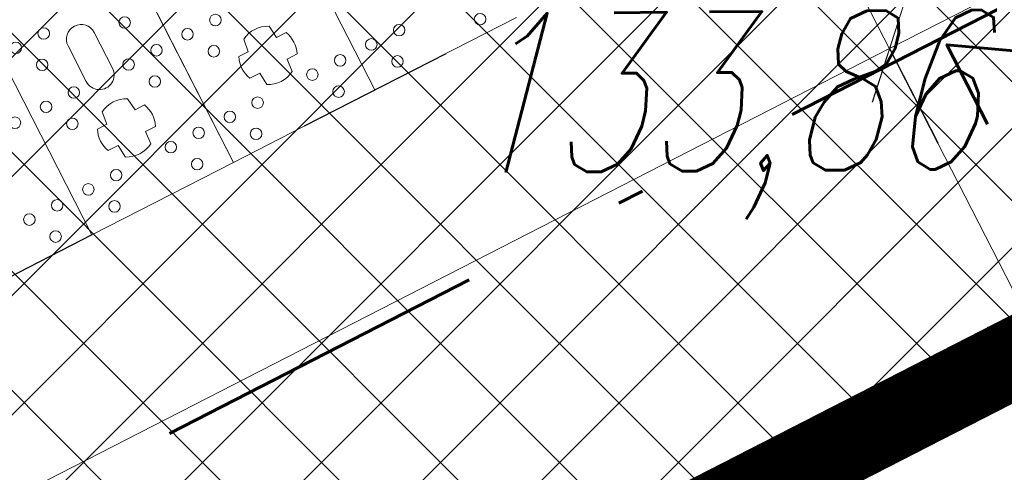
# Model space of a CAD drawing. Header units: metres. Extents: x 7472034 to 8439876, y 5890181 to 5961460.
# Tile 147 of 202: x 8439536.56 to 8439540.28, y 5890376.76 to 5890378.47. Entities that reach past the tile are written whole.
import ezdxf

# ---------------------------------------------------------------- set-up
doc = ezdxf.new("R2010")
doc.units = ezdxf.units.M
doc.header["$MEASUREMENT"] = 0
for name, pattern in [('$0$L218_500', [1, 0.5, -0.5]), ('ACAD_ISO03W100', [30, 12, -18]), ('BUW', [1.5, 1, -0.5]), ('CENTER', [2, 1.25, -0.25, 0.25, -0.25]), ('DASHDOT', [25.399999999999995, 12.7, -6.349999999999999, 0, -6.349999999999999]), ('DASHED', [19.049999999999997, 12.7, -6.349999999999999])]:
    doc.linetypes.add(name, pattern=pattern)
doc.layers.get('0').update_dxf_attribs({"linetype": 'CONTINUOUS', "lineweight": 5})
doc.layers.get('Defpoints').update_dxf_attribs({"linetype": 'CONTINUOUS'})
for name, color, linetype, lineweight in [('### Krawężnik', 6, 'CONTINUOUS', 35), ('### rzędne', 172, 'CONTINUOUS', 35), ('_a_widok', 7, 'CONTINUOUS', 5), ('_IS.TCH.V.oddzialywanie', 30, 'DASHED', 60), ('_IS_kd_krata', 114, 'CONTINUOUS', 30), ('KOLOR-OBIEKT', 21, 'CONTINUOUS', 13), ('ZAG-obrys 018 wymiary', 7, 'CONTINUOUS', 18), ('ZAG-OBRYS070', 7, 'CONTINUOUS', 70)]:
    doc.layers.add(name, color=color, linetype=linetype, lineweight=lineweight)
doc.layers.add('100_rzut_wym_wew', color=7, linetype='CONTINUOUS')
doc.layers.add('_IS.BLOK.KD.doziemne', color=7, linetype='CONTINUOUS')
doc.styles.add('ARIAL', font='arial.ttf')
doc.styles.add('DIM', font='simplex.shx', dxfattribs={"width": 0.8})
doc.styles.add('RS', font='Romans.shx', dxfattribs={"width": 0.7})
doc.styles.add('style2', font='romans.shx', dxfattribs={"width": 0.7, "oblique": 15})
doc.dimstyles.new('DIM-WEW_500', dxfattribs={"dimscale": 5, "dimtxt": 18, "dimasz": 10, "dimexe": 4, "dimexo": 8, "dimgap": 5, "dimtad": 1, "dimlfac": 0.01, "dimzin": 9, "dimdsep": 46, "dimtxsty": 'DIM', "dimblk": 'ARCHTICK', "dimcen": 5, "dimclrt": 112, "dimadec": 4, "dimazin": 2, "dimtfac": 4, "dimtmove": 0, "dimatfit": 3, "dimldrblk": 'ARCHTICK', "dimfxl": 0, "dimtolj": 1, "dimlwd": 13, "dimarcsym": 0})

# ---------------------------------------------------------------- blocks, each defined once
blk = doc.blocks.new('_Oblique')
at = {"color": 0, "linetype": 'ByBlock', "lineweight": -2}
blk.add_line((-0.5, -0.5), (0.5, 0.5), dxfattribs=at)
blk = doc.blocks.new('*D56')
at = {"layer": 'Defpoints', "color": 0, "linetype": 'Continuous'}
for p in [(8439539.50265294, 5890379.021735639), (8439540.413858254, 5890377.241369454), (8439540.413858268, 5890377.24136946)]:
    blk.add_point(p, dxfattribs=at)
at = {"layer": 'ZAG-obrys 018 wymiary', "color": 0, "linetype": 'Continuous', "lineweight": -2}
for p, q in [((8439539.502652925, 5890379.021735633), (8439539.146579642, 5890378.839494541)), ((8439540.413858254, 5890377.241369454), (8439540.057784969, 5890377.059128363))]:
    blk.add_line(p, q, dxfattribs=at)
at = {"layer": 'ZAG-obrys 018 wymiary', "color": 0, "linetype": 'Continuous', "lineweight": 13}
blk.add_line((8439539.502652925, 5890379.021735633), (8439540.413858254, 5890377.241369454), dxfattribs=at)
at = {"layer": 'ZAG-obrys 018 wymiary', "color": 0, "linetype": 'Continuous', "lineweight": 13, "xscale": 0.3, "yscale": 0.3, "zscale": 0.3}
for p, rotation in [((8439539.502652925, 5890379.021735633), 117.1037215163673), ((8439540.413858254, 5890377.241369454), 297.1037215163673)]:
    blk.add_blockref('_Oblique', p, dxfattribs=dict(at, rotation=rotation))
at = {"layer": 'ZAG-obrys 018 wymiary', "color": 112, "linetype": 'Continuous', "lineweight": 25, "insert": (8439540.49236552, 5890378.40491418), "char_height": 0.8, "attachment_point": 5, "rotation": 297.1037215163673, "style": 'RS'}
blk.add_mtext('\\A1;2', dxfattribs=at)
blk = doc.blocks.new('_ArchTick')
at = {"layer": '100_rzut_wym_wew', "color": 0, "linetype": 'Continuous', "const_width": 0.15}
blk.add_lwpolyline([(-0.5, -0.5), (0.5, 0.5)], dxfattribs=at)
blk = doc.blocks.new('*D57')
at = {"layer": 'Defpoints', "color": 0, "linetype": 'Continuous'}
for p in [(8439539.50265294, 5890379.021735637, 7.079631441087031e-07), (8439518.672365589, 5890368.360632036), (8439519.01227277, 5890367.69650152)]:
    blk.add_point(p, dxfattribs=at)
at = {"layer": 'ZAG-obrys 018 wymiary', "color": 0, "linetype": 'Continuous', "lineweight": 13}
blk.add_line((8439539.84256012, 5890378.357605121), (8439519.01227277, 5890367.69650152), dxfattribs=at)
at = {"layer": 'ZAG-obrys 018 wymiary', "color": 0, "linetype": 'Continuous', "lineweight": -2}
for p, q in [((8439539.84256012, 5890378.357605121), (8439540.024801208, 5890378.001531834)), ((8439519.01227277, 5890367.69650152), (8439519.194513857, 5890367.340428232))]:
    blk.add_line(p, q, dxfattribs=at)
at = {"layer": 'ZAG-obrys 018 wymiary', "color": 0, "linetype": 'Continuous', "lineweight": 13, "xscale": 0.3, "yscale": 0.3, "zscale": 0.3}
for p, rotation in [((8439539.84256012, 5890378.357605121), 27.10372084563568), ((8439519.01227277, 5890367.69650152), 207.1037208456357)]:
    blk.add_blockref('_Oblique', p, dxfattribs=dict(at, rotation=rotation))
at = {"layer": 'ZAG-obrys 018 wymiary', "color": 112, "linetype": 'Continuous', "lineweight": 25, "insert": (8439529.154054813, 5890373.561163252), "char_height": 0.8, "attachment_point": 5, "rotation": 27.103720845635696, "style": 'RS'}
blk.add_mtext('\\A1;23.4', dxfattribs=at)
blk = doc.blocks.new('*D58')
at = {"layer": 'Defpoints', "color": 0, "linetype": 'Continuous'}
for p in [(8439542.195822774, 5890380.402822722), (8439542.536257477, 5890379.738962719), (8439539.50265294, 5890379.021735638, 7.079631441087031e-07)]:
    blk.add_point(p, dxfattribs=at)
at = {"layer": 'ZAG-obrys 018 wymiary', "color": 0, "linetype": 'Continuous', "lineweight": 13}
blk.add_line((8439539.843087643, 5890378.357875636), (8439542.536257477, 5890379.738962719), dxfattribs=at)
at = {"layer": 'ZAG-obrys 018 wymiary', "color": 0, "linetype": 'Continuous', "lineweight": -2}
for p, q in [((8439542.536257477, 5890379.738962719), (8439542.718781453, 5890379.383034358)), ((8439539.843087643, 5890378.357875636), (8439540.025611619, 5890378.001947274))]:
    blk.add_line(p, q, dxfattribs=at)
at = {"layer": 'ZAG-obrys 018 wymiary', "color": 0, "linetype": 'Continuous', "lineweight": 13, "xscale": 0.3, "yscale": 0.3, "zscale": 0.3}
for p, rotation in [((8439542.536257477, 5890379.738962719), 27.14924959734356), ((8439539.843087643, 5890378.357875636), 207.1492495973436)]:
    blk.add_blockref('_Oblique', p, dxfattribs=dict(at, rotation=rotation))
at = {"layer": 'ZAG-obrys 018 wymiary', "color": 112, "linetype": 'Continuous', "lineweight": 25, "insert": (8439541.4190077, 5890379.840317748), "char_height": 0.8, "attachment_point": 5, "rotation": 27.14924959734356, "style": 'RS'}
blk.add_mtext('\\A1;3.03', dxfattribs=at)
blk = doc.blocks.new('A$C1D2679FE')
at = {"layer": 'KOLOR-OBIEKT', "lineweight": 9, "ltscale": 200}
h = blk.add_hatch(dxfattribs=at)
h.set_pattern_fill('ANSI37', color=253, scale=0.1, angle=16)
h.set_pattern_definition([(61, (-7471780.020262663, -5961378.212846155), (-0.2776917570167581, 0.153927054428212), []), (151, (-7471780.020262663, -5961378.212846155), (-0.153927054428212, -0.2776917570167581), [])])
edge = h.paths.add_edge_path()
edge.add_line((196.975401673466, 33.54016214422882), (192.3495923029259, 34.13512154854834))
edge.add_line((192.3495923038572, 34.13512154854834), (187.7176397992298, 34.7308710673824))
edge.add_line((187.7176398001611, 34.7308710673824), (178.5077782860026, 36.15998750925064))
edge.add_line((178.5077782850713, 36.15998750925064), (176.6601969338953, 36.5026140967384))
edge.add_arc((181.3685569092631, 38.18527459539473), 5.000000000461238, 199.6657310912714, 261.1796204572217)
edge.add_line((180.6018702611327, 33.24440507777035), (187.358021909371, 32.19603671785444))
edge.add_line((187.3580219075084, 32.19603671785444), (192.0230219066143, 31.59603671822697))
edge.add_line((192.0230219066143, 31.59603671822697), (196.6880219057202, 30.9960367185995))
edge.add_line((196.6880219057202, 30.9960367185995), (201.9780219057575, 30.48103671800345))
edge.add_line((201.9780219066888, 30.48103671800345), (207.2680219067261, 29.96603671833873))
edge.add_line((207.2680219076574, 29.96603671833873), (216.468021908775, 29.35603671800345))
edge.add_line((216.4680219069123, 29.35603671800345), (221.8830219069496, 29.11103671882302))
edge.add_line((221.8830219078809, 29.11103671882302), (227.2980219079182, 28.86603671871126))
edge.add_line((227.2980219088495, 28.86603671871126), (233.718021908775, 28.60103671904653))
edge.add_line((233.7180219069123, 28.60103671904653), (240.1380219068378, 28.33603671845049))
edge.add_line((240.1380219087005, 28.33603671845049), (245.3280219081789, 28.076036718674))
edge.add_line((245.3280219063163, 28.076036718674), (246.1380219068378, 28.00603671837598))
edge.add_line((246.1380219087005, 28.00603671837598), (248.4280219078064, 27.98603671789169))
edge.add_line((248.4280219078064, 27.98603671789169), (251.4080219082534, 28.33603671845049))
edge.add_line((251.4080219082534, 28.33603671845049), (255.3380219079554, 29.13603671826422))
edge.add_line((255.3380219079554, 29.13603671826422), (258.1480219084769, 30.35603671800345))
edge.add_line((258.1480219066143, 30.35603671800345), (260.6280219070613, 32.076036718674))
edge.add_line((260.6280219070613, 32.076036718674), (262.7080219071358, 34.29603671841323))
edge.add_line((262.7080219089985, 34.29603671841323), (264.3880219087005, 36.826036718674))
edge.add_line((264.3880219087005, 36.826036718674), (265.608021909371, 39.59603671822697))
edge.add_line((265.6080219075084, 39.59603671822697), (266.4080219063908, 42.53603671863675))
edge.add_line((266.4080219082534, 42.53603671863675), (266.6380219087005, 45.60603671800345))
edge.add_line((266.6380219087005, 45.60603671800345), (266.3380219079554, 48.59603671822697))
edge.add_line((266.3380219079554, 48.59603671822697), (265.628021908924, 51.53603671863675))
edge.add_line((265.6280219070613, 51.53603671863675), (264.5280219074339, 54.28603671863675))
edge.add_line((264.5280219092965, 54.28603671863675), (263.3880219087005, 57.11603671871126))
edge.add_line((263.3880219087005, 57.11603671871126), (262.5430219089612, 59.47103671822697))
edge.add_line((262.5430219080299, 59.47103671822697), (261.6980219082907, 61.826036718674))
edge.add_line((261.6980219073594, 61.826036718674), (260.5980219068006, 65.15103671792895))
edge.add_line((260.5980219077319, 65.15103671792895), (259.4980219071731, 68.47603671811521))
edge.add_line((259.4980219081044, 68.47603671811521), (257.3916487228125, 67.77919145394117))
edge.add_line((257.3916487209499, 67.77919145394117), (258.1675714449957, 64.34697791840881))
edge.add_line((258.167571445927, 64.34697791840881), (259.2776264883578, 60.99158426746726))
edge.add_line((259.2776264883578, 60.99158426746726), (260.1334384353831, 58.60645156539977))
edge.add_line((260.1334384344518, 58.60645156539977), (260.9950570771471, 56.20513570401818))
edge.add_line((260.9950570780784, 56.20513570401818), (262.1522789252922, 53.33238322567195))
edge.add_line((262.1522789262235, 53.33238322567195), (263.1827648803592, 50.75616833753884))
edge.add_line((263.1827648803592, 50.75616833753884), (263.8083402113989, 48.16575780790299))
edge.add_line((263.8083402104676, 48.16575780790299), (264.0684198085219, 45.57363114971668))
edge.add_line((264.0684198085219, 45.57363114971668), (263.8734869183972, 42.97170083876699))
edge.add_line((263.8734869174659, 42.97170083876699), (263.1880731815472, 40.45280535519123))
edge.add_line((263.1880731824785, 40.45280535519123), (262.1337886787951, 38.05906103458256))
edge.add_line((262.1337886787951, 38.05906103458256), (260.6936748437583, 35.89031817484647))
edge.add_line((260.6936748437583, 35.89031817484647), (258.9457271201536, 34.02472012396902))
edge.add_line((258.9457271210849, 34.02472012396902), (256.8967191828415, 32.60363397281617))
edge.add_line((256.8967191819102, 32.60363397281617), (254.5645412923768, 31.59108698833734))
edge.add_line((254.5645412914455, 31.59108698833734), (251.0026761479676, 30.86602538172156))
edge.add_line((251.0026761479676, 30.86602538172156), (248.2893446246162, 30.54734550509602))
edge.add_line((248.2893446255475, 30.54734550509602), (246.2595893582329, 30.56507262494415))
edge.add_line((246.2595893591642, 30.56507262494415), (245.5023283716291, 30.63051493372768))
edge.add_line((245.5023283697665, 30.63051493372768), (240.2548571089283, 30.89339403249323))
edge.add_line((240.2548571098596, 30.89339403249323), (233.8236017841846, 31.1588586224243))
edge.add_line((233.8236017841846, 31.1588586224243), (227.4086662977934, 31.42364957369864))
edge.add_line((227.4086662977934, 31.42364957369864), (221.9987299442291, 31.66842047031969))
edge.add_line((221.9987299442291, 31.66842047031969), (217.4544723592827, 31.90290945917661))
edge.add_line((217.4544723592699, 31.90290945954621), (217.0910134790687, 31.92589690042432))
edge.add_line((217.0910134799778, 31.92589689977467), (214.8768218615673, 32.06593639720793))
edge.add_line((214.876821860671, 32.06593639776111), (207.0033997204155, 32.56390146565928))
edge.add_line((207.0033997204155, 32.56390146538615), (202.2260741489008, 33.02899081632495))
edge.add_line((202.2260741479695, 33.02899081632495), (196.975401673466, 33.54016214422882))
blk = doc.blocks.new('*U25')
at = {"lineweight": 5}
for p, q in [((4800.000047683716, 21599.39999997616), (4800.000047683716, 22199.40002381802)), ((4800.000047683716, 21599.40002381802), (3600, 21599.40002381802)), ((3600, 21599.39999997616), (4800.000047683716, 21599.39999997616)), ((4800.000047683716, 20999.39999997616), (4800.000047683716, 21599.40002381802)), ((4454.200035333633, 21399.41180765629), (4454.200035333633, 21359.27779868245)), ((4545.251703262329, 21357.3414337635), (4545.251703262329, 21399.66109861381)), ((4454.200035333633, 21359.27779868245), (4403.997000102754, 21353.0974925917)), ((4595.871898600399, 21353.33129808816), (4545.251703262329, 21357.3414337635)), ((4403.997000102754, 21245.70253120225), (4454.200035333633, 21239.52222511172)), ((4454.200035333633, 21239.52222511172), (4454.200035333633, 21199.38821613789)), ((4545.251703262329, 21241.45859003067), (4595.871898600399, 21245.46872570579)), ((4545.251703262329, 21199.13892518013), (4545.251703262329, 21241.45859003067)), ((4800.000047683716, 20999.40002381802), (3600, 20999.40002381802)), ((3600, 20999.39999997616), (4800.000047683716, 20999.39999997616)), ((4800.000047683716, 20399.39999997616), (4800.000047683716, 20999.40002381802)), ((4454.200035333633, 20799.41180765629), (4454.200035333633, 20759.27779868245)), ((4545.251703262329, 20757.3414337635), (4545.251703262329, 20799.66109861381)), ((4275.600023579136, 20754.90001261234), (4124.400023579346, 20754.90001189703)), ((4454.200035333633, 20759.27779868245), (4403.997000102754, 20753.0974925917)), ((4595.871898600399, 20753.33129808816), (4545.251703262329, 20757.3414337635)), ((4124.400023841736, 20643.90001189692), (4275.600023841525, 20643.90001189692)), ((4403.997000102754, 20645.70253120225), (4454.200035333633, 20639.52222511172)), ((4454.200035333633, 20639.52222511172), (4454.200035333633, 20599.38821613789)), ((4545.251703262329, 20641.45859003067), (4595.871898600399, 20645.46872570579)), ((4545.251703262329, 20599.13892518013), (4545.251703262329, 20641.45859003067)), ((4800.000047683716, 20399.40002381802), (3600, 20399.40002381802)), ((3600, 20399.39999997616), (4800.000047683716, 20399.39999997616)), ((4800.000047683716, 19799.39999997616), (4800.000047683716, 20399.40002381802))]:
    blk.add_line(p, q, dxfattribs=at)
for centre, radius in [((4743.127355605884, 22074.40001189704), 21.7392778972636), ((4640.936357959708, 21783.4000118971), 21.7392778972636), ((4743.127355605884, 21724.40001189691), 21.7392778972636), ((4640.936357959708, 21665.40001189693), 21.7392778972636), ((4640.936357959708, 21533.40001189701), 21.7392778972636), ((4743.127355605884, 21474.40001189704), 21.7392778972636), ((4640.936357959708, 21415.40001189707), 21.7392778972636), ((4290.936357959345, 21183.4000118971), 21.73927789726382), ((4640.936357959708, 21183.4000118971), 21.7392778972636), ((4393.127355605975, 21124.40001189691), 21.7392778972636), ((4743.127355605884, 21124.40001189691), 21.7392778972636), ((4290.936357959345, 21065.40001189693), 21.73927789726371), ((4640.936357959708, 21065.40001189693), 21.7392778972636), ((4290.936357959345, 20933.40001189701), 21.73927789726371), ((4640.936357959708, 20933.40001189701), 21.7392778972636), ((4143.127355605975, 20874.40001189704), 21.7392778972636), ((4393.127355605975, 20874.40001189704), 21.7392778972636), ((4743.127355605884, 20874.40001189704), 21.7392778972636), ((4290.936357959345, 20815.40001189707), 21.7392778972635), ((4640.936357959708, 20815.40001189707), 21.7392778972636), ((4040.936357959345, 20583.4000118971), 21.73927789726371), ((4290.936357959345, 20583.4000118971), 21.73927789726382), ((4640.936357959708, 20583.4000118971), 21.7392778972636), ((4143.127355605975, 20524.40001189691), 21.7392778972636), ((4393.127355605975, 20524.40001189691), 21.7392778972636), ((4743.127355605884, 20524.40001189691), 21.7392778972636), ((4040.936357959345, 20465.40001189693), 21.73927789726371), ((4290.936357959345, 20465.40001189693), 21.73927789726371), ((4640.936357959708, 20465.40001189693), 21.7392778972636), ((4290.936357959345, 20333.40001189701), 21.73927789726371), ((4640.936357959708, 20333.40001189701), 21.7392778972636), ((4743.127355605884, 20274.40001189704), 21.7392778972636), ((4640.936357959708, 20215.40001189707), 21.7392778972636)]:
    blk.add_circle(centre, radius, dxfattribs=at)
for centre, radius, start, end in [((4500.000023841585, 21299.40001189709), 110, 65.70851514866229, 114.6052205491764), ((4500.000023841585, 21299.40001189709), 109.9999999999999, 150.7803558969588, 209.2196441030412), ((4500.000023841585, 21299.40001189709), 110.0000000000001, 330.6407226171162, 29.35927738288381), ((4500.000023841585, 21299.40001189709), 110, 245.3947794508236, 294.2914848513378), ((4500.000023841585, 20699.40001189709), 110, 65.70851514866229, 114.6052205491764), ((4124.400023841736, 20699.40001189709), 55.50000000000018, 90.00000026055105, 270), ((4275.600023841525, 20699.40001189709), 55.50000000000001, 270, 90.00000026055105), ((4500.000023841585, 20699.40001189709), 109.9999999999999, 150.7803558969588, 209.2196441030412), ((4500.000023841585, 20699.40001189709), 110.0000000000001, 330.6407226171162, 29.35927738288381), ((4500.000023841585, 20699.40001189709), 110, 245.3947794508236, 294.2914848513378)]:
    blk.add_arc(centre, radius, start, end, dxfattribs=at)
blk = doc.blocks.new('A$C2C426404')
at = {"layer": '### rzędne', "color": 0, "linetype": 'CENTER', "lineweight": 25, "attachment_point": 1}
for s, insert, char_height, rotation, style in [('133,86', (99.45843433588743, 12.60455550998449, 7.079631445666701e-07), 0.6, 0.4319074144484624, 'style2'), ('rzędna posadowienia\\P132,10', (91.07568879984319, 12.32183564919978, -1.543864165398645e-08), 0.48, 0.4319074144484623, 'ARIAL')]:
    blk.add_mtext(s, dxfattribs=dict(at, insert=insert, char_height=char_height, rotation=rotation, style=style))
blk = doc.blocks.new('JPII.KD_aktualizacja rzędnych_20.12.2024')
at = {"linetype": 'ACAD_ISO03W100', "ltscale": 0.05, "elevation": 7.079631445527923e-07}
blk.add_lwpolyline([(8438677.694513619, 5890679.101824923), (8438679.881406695, 5890674.828945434), (8438659.051119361, 5890664.167841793), (8438656.86422629, 5890668.44072127), (8438677.694513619, 5890679.101824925)], dxfattribs=at)
at = {"layer": '_IS.TCH.V.oddzialywanie', "color": 150, "linetype": 'DASHDOT', "ltscale": 0.1, "elevation": 7.079631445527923e-07}
blk.add_lwpolyline([(8438658.703454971, 5890663.091213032), (8438680.958035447, 5890674.481281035), (8438678.042178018, 5890680.178453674), (8438655.787597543, 5890668.78838567)], close=True, dxfattribs=at)
at = {"layer": '_IS_kd_krata', "color": 124, "xscale": 0.001, "yscale": 0.001, "zscale": 0.001, "rotation": 297.1037209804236}
blk.add_blockref('*U25', (8438656.864760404, 5890668.440994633, 7.079631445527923e-07), dxfattribs=at)

msp = doc.modelspace()

# ---------------------------------------------------------------- hatches: boundary and pattern name
at = {"layer": 'KOLOR-OBIEKT', "lineweight": 9}
h = msp.add_hatch(dxfattribs=at)
h.set_pattern_fill('ANSI37', color=73, scale=0.1)
h.set_pattern_definition([(45, (967499.2092647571, -71042.97165620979), (-0.2245064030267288, 0.2245064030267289), []), (135, (967499.2092647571, -71042.97165620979), (-0.2245064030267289, -0.2245064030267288), [])])
edge = h.paths.add_edge_path()
edge.add_arc((8439443.60123986, 5890379.17988472), 6.652831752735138, 296.7043321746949, 335.0331150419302)
edge.add_arc((8439476.194075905, 5890367.917634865), 27.87464989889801, 155.1393615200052, 162.3446315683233, ccw=False)
edge.add_arc((8439457.399943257, 5890376.211109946), 7.345078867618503, 127.98309878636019, 152.2023641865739, ccw=False)
edge.add_arc((8439457.741930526, 5890376.488713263), 7.349948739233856, 107.1989600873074, 131.4182254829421, ccw=False)
edge.add_line((8439455.568618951, 5890383.509999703), (8439473.898437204, 5890392.710084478))
edge.add_arc((8439481.742870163, 5890376.384611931), 18.11232128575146, 99.26977735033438, 115.6644084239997, ccw=False)
edge.add_line((8439478.825278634, 5890394.260401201), (8439481.377171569, 5890394.321440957))
edge.add_arc((8439482.909595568, 5890377.390082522), 17.00056533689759, 88.22393661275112, 95.17163768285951, ccw=False)
edge.add_arc((8439482.561499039, 5890405.235869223), 10.88860248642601, 274.6092070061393, 298.9976789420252)
edge.add_arc((8443006.923870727, 5883371.657126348), 7856.29059094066, 116.59181359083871, 116.61107962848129, ccw=False)
edge.add_arc((8439465.895823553, 5890431.340313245), 42.15757971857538, 305.2087751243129, 306.7865132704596)
edge.add_arc((8439488.80074795, 5890400.283338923), 3.577668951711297, 310.8590814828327, 340.7280968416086)
edge.add_line((8439492.177934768, 5890399.102523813), (8439493.275267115, 5890403.980640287))
edge.add_line((8439493.275267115, 5890403.980640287), (8439502.266345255, 5890408.28072203))
edge.add_line((8439502.266345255, 5890408.28072203), (8439504.844191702, 5890407.694009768))
edge.add_line((8439504.844191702, 5890407.694009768), (8439506.125281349, 5890405.329609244))
edge.add_arc((8439507.019670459, 5890405.776898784), 0.9999999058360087, 206.5699188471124, 283.6833393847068)
edge.add_line((8439507.256226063, 5890404.805280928), (8439511.624560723, 5890406.970734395))
edge.add_line((8439511.624560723, 5890406.970734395), (8439511.39896348, 5890407.420225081))
edge.add_line((8439511.39896348, 5890407.420225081), (8439510.561982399, 5890407.017405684))
edge.add_line((8439510.561982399, 5890407.017405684), (8439509.330427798, 5890409.481424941))
edge.add_line((8439509.330427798, 5890409.481424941), (8439512.635426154, 5890411.138401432))
edge.add_line((8439512.635426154, 5890411.138401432), (8439512.638568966, 5890411.136467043))
edge.add_line((8439512.638568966, 5890411.136467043), (8439515.998443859, 5890412.829496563))
edge.add_line((8439515.998443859, 5890412.829496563), (8439517.239018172, 5890410.325621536))
edge.add_line((8439517.239018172, 5890410.325621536), (8439513.919446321, 5890408.633274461))
edge.add_line((8439513.919446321, 5890408.633274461), (8439514.091312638, 5890408.235941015))
edge.add_line((8439514.091312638, 5890408.235941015), (8439518.839102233, 5890410.604261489))
edge.add_line((8439518.839102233, 5890410.604261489), (8439518.585943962, 5890412.843737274))
edge.add_line((8439518.585943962, 5890412.843737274), (8439518.274555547, 5890413.628049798))
edge.add_line((8439518.274555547, 5890413.628049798), (8439517.839658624, 5890414.494365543))
edge.add_line((8439517.839658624, 5890414.494365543), (8439524.310164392, 5890417.742607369))
edge.add_line((8439524.310164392, 5890417.742607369), (8439525.122207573, 5890416.124990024))
edge.add_line((8439525.122207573, 5890416.124990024), (8439526.840645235, 5890414.670893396))
edge.add_line((8439526.840645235, 5890414.670893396), (8439527.244697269, 5890414.489695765))
edge.add_arc((8439552.769967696, 5890317.570311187), 100.2242811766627, 102.79246926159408, 104.75471345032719, ccw=False)
edge.add_arc((8439529.321881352, 5890420.105147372), 4.960037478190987, 284.6730648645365, 320.3902958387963)
edge.add_arc((8435016.013859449, 5889290.11735932), 4655.555010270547, 14.00691021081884, 14.04831962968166)
edge.add_line((8439532.327549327, 5890420.207226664), (8439525.877549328, 5890423.127226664))
edge.add_line((8439525.877549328, 5890423.127226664), (8439431.028022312, 5890376.803268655))
edge.add_line((8439431.028022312, 5890376.803268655), (8439435.479127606, 5890375.417226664))
edge.add_line((8439435.479127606, 5890375.417226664), (8439446.590932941, 5890373.236661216))
edge = h.paths.add_edge_path()
edge.add_arc((8439530.228804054, 5890405.916425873), 3.001836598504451, 99.44813666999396, 208.2631515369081)
edge.add_line((8439527.5848402, 5890404.494990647), (8439533.209264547, 5890393.206690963))
edge.add_line((8439533.209264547, 5890393.206690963), (8439519.17443581, 5890386.185049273))
edge.add_line((8439519.17443581, 5890386.185049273), (8439523.57812012, 5890377.411604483))
edge.add_line((8439523.57812012, 5890377.411604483), (8439517.455507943, 5890374.324033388))
edge.add_line((8439517.455507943, 5890374.324033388), (8439517.445860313, 5890374.319191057))
edge.add_line((8439517.445860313, 5890374.319191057), (8439517.33905848, 5890374.265585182))
edge.add_line((8439517.33905848, 5890374.265585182), (8439516.815779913, 5890375.308140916))
edge.add_line((8439516.815779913, 5890375.308140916), (8439511.370501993, 5890372.574998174))
edge.add_line((8439511.370501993, 5890372.574998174), (8439511.888417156, 5890371.529804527))
edge.add_line((8439511.888417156, 5890371.529804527), (8439506.425671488, 5890368.787948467))
edge.add_line((8439506.425671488, 5890368.787948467), (8439505.890341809, 5890369.841556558))
edge.add_line((8439505.890341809, 5890369.841556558), (8439505.8884594, 5890369.869391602))
edge.add_line((8439505.8884594, 5890369.869391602), (8439500.283276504, 5890366.97762632))
edge.add_line((8439500.283276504, 5890366.97762632), (8439519.478066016, 5890366.160130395))
edge.add_line((8439519.478066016, 5890366.160130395), (8439542.767549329, 5890378.417226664))
edge.add_line((8439542.767549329, 5890378.417226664), (8439538.675788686, 5890394.802262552))
edge.add_line((8439538.675788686, 5890394.802262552), (8439537.066416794, 5890401.238139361))
edge.add_line((8439537.066416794, 5890401.238139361), (8439535.557306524, 5890407.69906358))
edge.add_arc((8439531.145391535, 5890400.872499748), 8.128158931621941, 57.12596579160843, 99.98506404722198)
edge = h.paths.add_edge_path()
edge.add_line((8439470.194509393, 5890384.137651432), (8439461.355169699, 5890379.697090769))
edge.add_line((8439461.355169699, 5890379.697090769), (8439460.080861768, 5890379.068371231))
edge.add_line((8439460.080861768, 5890379.068371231), (8439457.869254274, 5890377.642639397))
edge.add_arc((8439460.609507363, 5890373.444653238), 5.013190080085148, 123.1346622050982, 204.022759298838)
edge.add_line((8439456.030540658, 5890371.403786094), (8439459.447549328, 5890370.707226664))
edge.add_line((8439459.447549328, 5890370.707226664), (8439480.497107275, 5890367.736747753))
edge.add_line((8439480.497107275, 5890367.736747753), (8439497.963342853, 5890367.082590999))
edge.add_line((8439497.963342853, 5890367.082590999), (8439496.62020549, 5890369.722641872))
edge.add_line((8439496.62020549, 5890369.722641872), (8439494.91788047, 5890373.087302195))
edge.add_arc((8439489.468037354, 5890366.363615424), 8.654984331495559, 50.97371617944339, 58.22889977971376)
edge.add_line((8439494.025120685, 5890373.721722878), (8439490.036071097, 5890376.575637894))
edge.add_line((8439490.036071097, 5890376.575637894), (8439489.954459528, 5890375.592465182))
edge.add_line((8439489.954459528, 5890375.592465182), (8439490.917133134, 5890375.538648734))
edge.add_line((8439490.917133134, 5890375.538648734), (8439490.678913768, 5890371.956837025))
edge.add_line((8439490.678913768, 5890371.956837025), (8439482.55041443, 5890372.440399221))
edge.add_line((8439482.55041443, 5890372.440399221), (8439482.851718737, 5890376.020734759))
edge.add_line((8439482.851718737, 5890376.020734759), (8439487.354100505, 5890375.749064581))
edge.add_line((8439487.354100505, 5890375.749064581), (8439487.521080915, 5890378.34061919))
edge.add_line((8439487.521080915, 5890378.34061919), (8439481.803471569, 5890382.401025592))
edge.add_arc((8439487.942466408, 5890392.088814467), 11.46911116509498, 231.6002274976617, 237.6382272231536, ccw=False)
edge.add_line((8439480.818489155, 5890383.100518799), (8439480.351152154, 5890383.41057529))
edge.add_line((8439480.351152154, 5890383.41057529), (8439479.210044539, 5890382.939428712))
edge.add_line((8439479.210044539, 5890382.939428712), (8439480.412913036, 5890383.399613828))
edge.add_arc((8439474.682487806, 5890375.167564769), 10.03017472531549, 55.15777404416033, 116.5800473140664)
h.paths.add_polyline_path([(8439461.898919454, 5890370.792156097), (8439462.257176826, 5890373.552492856)], flags=16)

# ---------------------------------------------------------------- linework, layer by layer
at = {"linetype": 'ACAD_ISO03W100', "ltscale": 0.05, "elevation": 7.079631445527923e-07}
msp.add_lwpolyline([(8439537.315759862, 5890383.29461513), (8439539.502652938, 5890379.02173564), (8439518.672365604, 5890368.360632), (8439516.485472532, 5890372.633511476), (8439537.315759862, 5890383.294615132)], dxfattribs=at)
at = {"layer": '_IS.TCH.V.oddzialywanie', "color": 150, "linetype": 'DASHDOT', "ltscale": 0.1, "elevation": 7.079631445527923e-07}
msp.add_lwpolyline([(8439518.324701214, 5890367.284003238), (8439540.57928169, 5890378.674071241), (8439537.66342426, 5890384.37124388), (8439515.408843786, 5890372.981175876)], close=True, dxfattribs=at)
at = {"layer": 'ZAG-OBRYS070', "color": 196, "linetype": 'BUW', "lineweight": 50, "ltscale": 3, "const_width": 0.3, "flags": 128}
msp.add_lwpolyline([(8439542.761230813, 5890378.44277308), (8439518.201230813, 5890365.87277308), (8439498.318540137, 5890366.928954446), (8439486.18449514, 5890370.070575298), (8439475.080399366, 5890372.569959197), (8439442.183929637, 5890382.26561104), (8439442.183929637, 5890382.26561104), (8439442.183929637, 5890382.26561104), (8439482.631230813, 5890402.022773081), (8439495.031636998, 5890408.082453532), (8439507.432043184, 5890414.142133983), (8439507.432043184, 5890414.142133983), (8439525.871230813, 5890423.15277308), (8439532.321230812, 5890420.23277308), (8439542.761230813, 5890378.44277308)], close=True, dxfattribs=at)

# ---------------------------------------------------------------- block references
at = {"layer": '### Krawężnik', "color": 1, "linetype": 'Continuous', "lineweight": 60, "ltscale": 0.2}
msp.add_blockref('A$C1D2679FE', (8439279.223208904, 5890335.266736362), dxfattribs=at)
at = {"layer": '_a_widok', "color": 0, "linetype": 'Continuous', "lineweight": 60, "ltscale": 0.2}
msp.add_blockref('A$C2C426404', (8439438.733810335, 5890365.88383195), dxfattribs=at)
msp.add_blockref('A$C2C426404', (8439438.733810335, 5890365.88383195), dxfattribs=at)
at = {"layer": '_IS.BLOK.KD.doziemne', "linetype": '$0$L218_500'}
msp.add_blockref('JPII.KD_aktualizacja rzędnych_20.12.2024', (859.6212462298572, -295.8072097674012), dxfattribs=at)
at = {"layer": '_IS_kd_krata', "color": 124, "xscale": 0.001, "yscale": 0.001, "zscale": 0.001, "rotation": 297.1037209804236}
msp.add_blockref('*U25', (8439516.486006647, 5890372.63378484, 7.079631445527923e-07), dxfattribs=at)

# ---------------------------------------------------------------- dimensions: what is measured, and where the dimension line sits
at = {"layer": 'ZAG-obrys 018 wymiary', "linetype": 'Continuous', "lineweight": 25}
dim = msp.add_linear_dim(base=(8439542.536257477, 5890379.738962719), p1=(8439539.50265294, 5890379.021735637, 7.079631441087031e-07), p2=(8439542.195822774, 5890380.402822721), angle=27.149249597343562, dimstyle='DIM-WEW_500', override={"dimscale": 0.1, "dimtxt": 8, "dimasz": 3, "dimgap": 2, "dimlfac": 1, "dimtxsty": 'RS', "dimblk1": 'Oblique', "dimblk2": 'Oblique', "dimsah": 1, "dimfxl": 50, "dimfxlon": 1}, dxfattribs=at)
dim.commit()
dim.dimension.update_dxf_attribs({"geometry": '*D58', "text_midpoint": (8439541.692793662, 5890379.306425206), "dimtype": 161})
for p1, p2, distance, picture, middle in [((8439539.50265294, 5890379.02173564), (8439540.413858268, 5890377.241369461), -1.6234955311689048e-08, '*D56', (8439540.49236552, 5890378.40491418)), ((8439539.50265294, 5890379.021735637, 7.079631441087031e-07), (8439518.672365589, 5890368.360632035), 0.7460604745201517, '*D57', (8439529.154054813, 5890373.561163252))]:
    dim = msp.add_aligned_dim(p1=p1, p2=p2, distance=distance, dimstyle='DIM-WEW_500', override={"dimscale": 0.1, "dimtxt": 8, "dimasz": 3, "dimgap": 2, "dimlfac": 1, "dimtxsty": 'RS', "dimblk1": 'Oblique', "dimblk2": 'Oblique', "dimsah": 1, "dimfxl": 50, "dimfxlon": 1}, dxfattribs=at)
    dim.commit()
    dim.dimension.update_dxf_attribs({"geometry": picture, "text_midpoint": middle})

doc.saveas('drawing.dxf')
